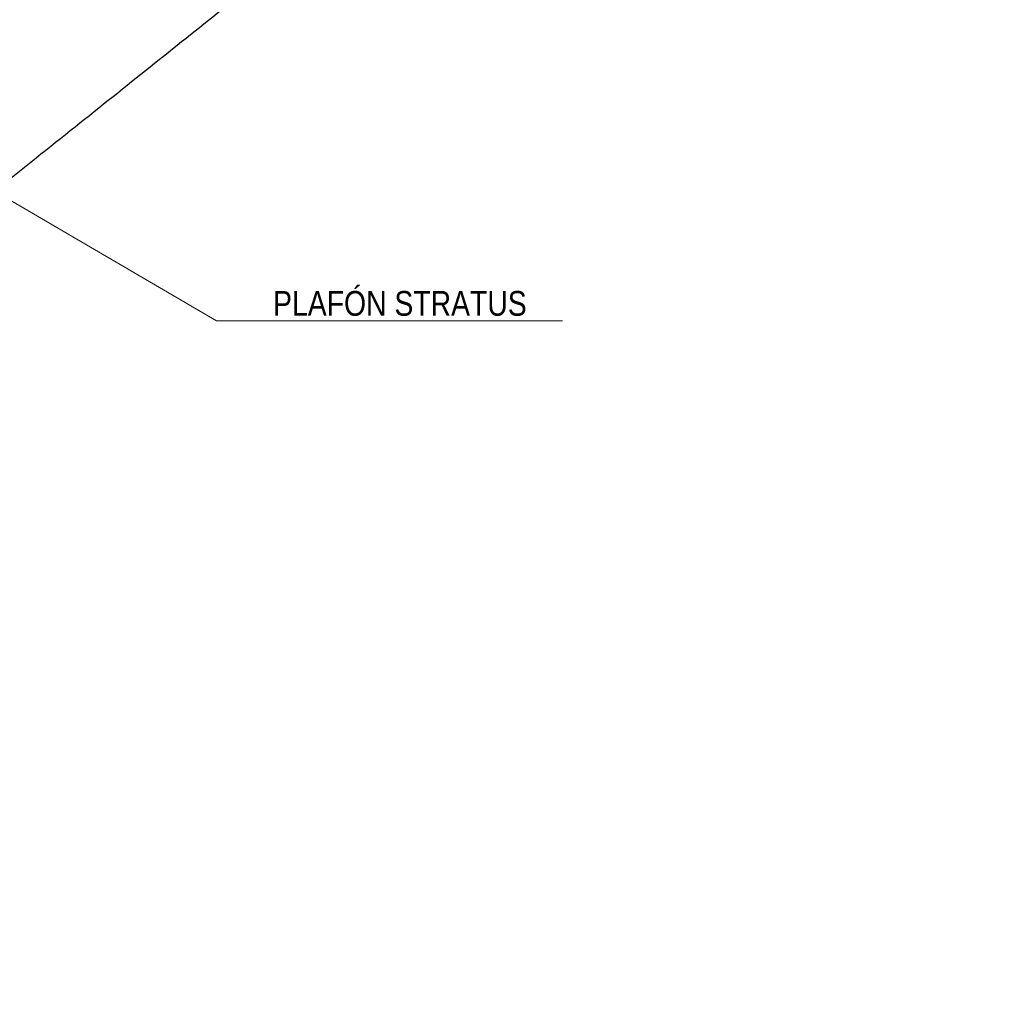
# Model space of a CAD drawing. Header units: millimetres. Extents: x 2538 to 24562, y 4449 to 23795.
# Tile 157 of 256: x 16346 to 16744, y 11089 to 11486. Entities that reach past the tile are written whole.
import ezdxf
from ezdxf import colors
from ezdxf.entities.mleader import LeaderData, LeaderLine
from ezdxf.math import Vec2, Vec3

# ---------------------------------------------------------------- set-up
doc = ezdxf.new("R2010")
doc.units = ezdxf.units.MM
doc.layers.add('HD021_Text', color=2, linetype='Continuous', lineweight=9)
doc.layers.add('Make2D$Visible$Curves', color=7, linetype='Continuous', true_color=0x000000)
doc.styles.add('Arial Narrow', font='ARIALN.TTF')

msp = doc.modelspace()

# ---------------------------------------------------------------- linework, layer by layer
at = {"layer": 'Make2D$Visible$Curves', "color": 7, "lineweight": -3}
for points, weights in [([(16736.19, 11851.92), (16431.92, 11637.33), (15929.85, 11283.23)], [476.691944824, 382.792577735, 288.893210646]), ([(16744.16, 11850.75), (16441.34, 11635.51), (15941.23, 11280.04)], [476.05382282, 382.154455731, 288.255088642]), ([(15939.73, 11223.41), (16437.79, 11591.01), (16740.13, 11814.16)], [290.107913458, 384.007280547, 477.906647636]), ([(15924.94, 11088.68), (16419.84, 11483.81), (16722.38, 11725.37)], [295.371619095, 389.270986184, 483.170353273])]:
    msp.add_rational_spline(points, weights, degree=2, dxfattribs=at)

# ---------------------------------------------------------------- leaders
at = {"layer": 'HD021_Text'}
ml = msp.add_multileader_mtext('Standard', dxfattribs=at)
ml.set_content('PLAFÓN STRATUS', color=5, style='Arial Narrow')
ml.set_leader_properties(color=5, linetype='ByLayer', lineweight=15)
ml.build(insert=Vec2(0, 0))
ml.multileader.update_dxf_attribs({"text_left_attachment_type": 6, "text_right_attachment_type": 6, "dogleg_length": 0.1, "arrow_head_size": 10, "scale": 5})
ctx = ml.context
ctx.base_point, ctx.scale, ctx.char_height, ctx.arrow_head_size, ctx.landing_gap_size, ctx.plane_origin = Vec3(16435.2, 11364.7), 5, 10, 10, 15, Vec3(16506.69, 11338.06)
ctx.left_attachment, ctx.right_attachment, ctx.text_align_type = 6, 6, 2
notes = []
notes.append((ctx, [(1, (1, 1, 0), (16425.91, 11364.7), (1, 0), 9.29, [(1, [(16310.75, 11431.87)], 0, [])])]))
ctx.mtext.insert, ctx.mtext.width, ctx.mtext.alignment, ctx.mtext.flow_direction = Vec3(16551.2, 11376.7), 287.8579, 3, 5
for ctx, leaders in notes:
    for number, flags, end, landing, length, lines in leaders:
        leader = LeaderData()
        leader.index, (leader.has_last_leader_line, leader.has_dogleg_vector, leader.attachment_direction) = number, flags
        leader.last_leader_point, leader.dogleg_vector, leader.dogleg_length = Vec3(end), Vec3(landing), length
        for number, points, colour, breaks in lines:
            line = LeaderLine()
            line.index, line.vertices, line.color, line.breaks = number, Vec3.list(points), colors.encode_raw_color(colour), breaks
            leader.lines.append(line)
        ctx.leaders.append(leader)

doc.saveas('drawing.dxf')
